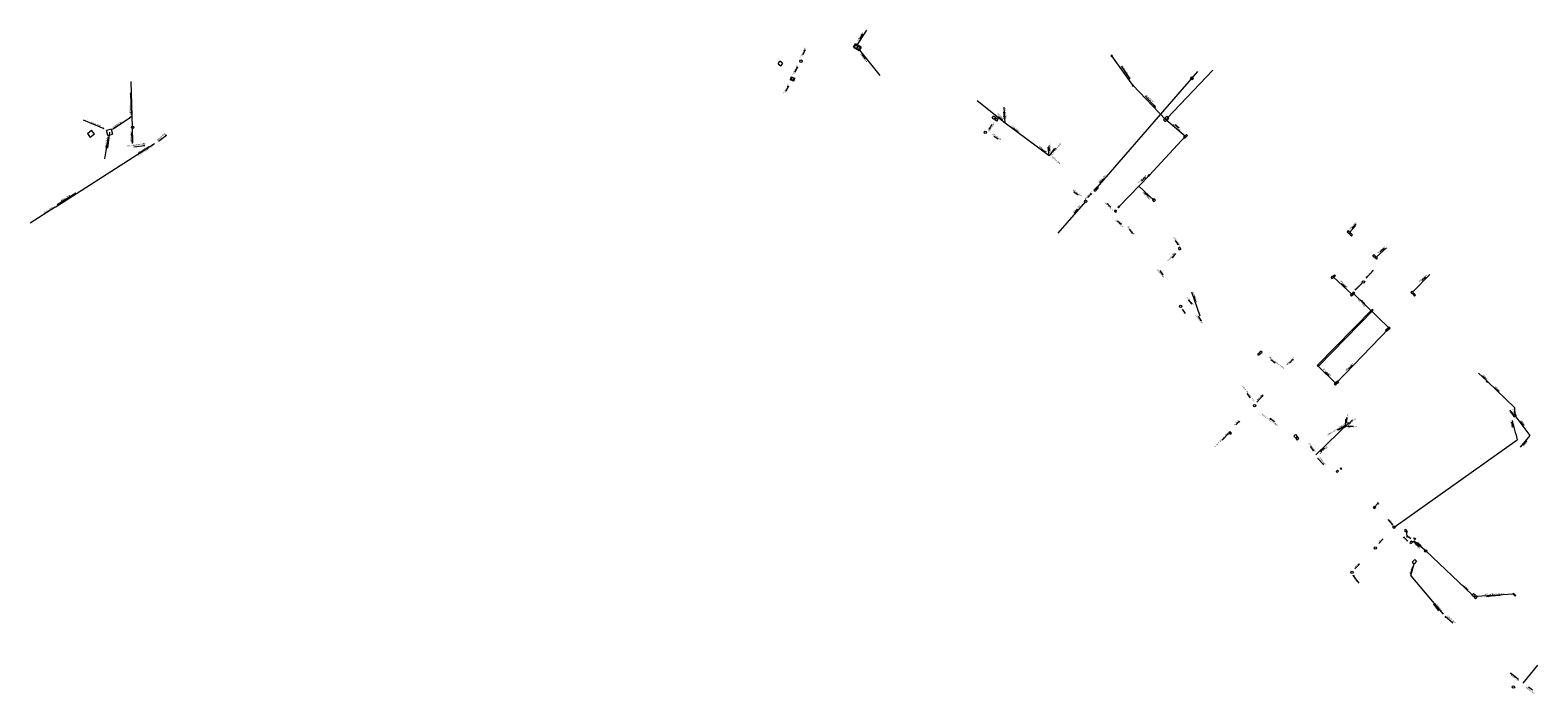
# Model space of a CAD drawing. Header units: millimetres. Extents: x -79464 to -76785, y -3788210 to -3782955.
# Tile 2 of 131: x -79269 to -78828, y -3786929 to -3786734. Entities that reach past the tile are written whole.
import ezdxf
from ezdxf.enums import TextEntityAlignment as Align

# ---------------------------------------------------------------- set-up
doc = ezdxf.new("R2010")
doc.units = ezdxf.units.MM
doc.header["$LTSCALE"] = 8
doc.header["$MEASUREMENT"] = 0
doc.layers.add('SEWER MANHOLE', color=7, linetype='Continuous')
doc.layers.add('STORMWATER MANHOLE', color=7, linetype='Continuous')
doc.styles.add('Style-Arial', font='arial.ttf')

msp = doc.modelspace()

# ---------------------------------------------------------------- linework, layer by layer
at = {"layer": 'SEWER MANHOLE', "color": 45, "lineweight": 15}
for p, q in [((-78983.52, -3786761.5, 3.47), (-78991.8, -3786755, 3.44)), ((-78983.52, -3786761.5, 3.47), (-78983.89, -3786756.81, 3.46)), ((-78970.71, -3786771.05, 3.29), (-78983.52, -3786761.5, 3.33)), ((-79252.04, -3786764.54, 5.05), (-79250.84, -3786763.56, 4.98)), ((-79252.04, -3786764.54, 4.98), (-79251.19, -3786765.66, 5.05)), ((-79249.99, -3786764.68, 4.98), (-79251.19, -3786765.66, 5.05)), ((-79249.99, -3786764.68, 5.05), (-79250.84, -3786763.56, 4.98)), ((-79245.04, -3786763.26, 4.98), (-79246.43, -3786763.62, 5.05)), ((-79246.08, -3786765.11, 4.98), (-79246.43, -3786763.62, 5.05)), ((-79245.53, -3786764.14, 4.66), (-79246.19, -3786768.81, 4.6)), ((-79246.08, -3786765.11, 5.05), (-79244.68, -3786764.75, 4.98)), ((-79245.04, -3786763.26, 5.05), (-79244.68, -3786764.75, 4.98)), ((-79261.5, -3786786.11, 5.1), (-79232.41, -3786767.44, 4.69)), ((-79261.5, -3786786.11, 5.1), (-79268.78, -3786790.72, 5.1)), ((-78932.51, -3786797.79, 2.51), (-78932.85, -3786798.07, 2.51)), ((-78932.52, -3786798.6, 2.51), (-78932.85, -3786798.07, 2.51)), ((-78932.52, -3786798.6, 2.51), (-78932.17, -3786798.33, 2.51)), ((-78932.51, -3786797.79, 2.51), (-78932.17, -3786798.33, 2.51)), ((-78926.51, -3786817.98), (-78928.93, -3786810.99)), ((-78842.67, -3786836.92, 2.46), (-78845.14, -3786834.63, 2.34)), ((-78842.67, -3786836.92, 2.85), (-78842.84, -3786837.08, 2.87)), ((-78842.67, -3786836.92, 2.87), (-78842.42, -3786837.17, 2.85)), ((-78842.59, -3786837.34, 2.85), (-78842.84, -3786837.08, 2.87)), ((-78842.59, -3786837.34, 2.87), (-78842.42, -3786837.17, 2.85)), ((-78842.42, -3786837.17, 2.41), (-78834.6, -3786844.7, 6.61)), ((-78834.43, -3786847.05), (-78835.95, -3786845.53)), ((-78892.72, -3786858.56, 2.96), (-78882.98, -3786849.06, 3.06)), ((-78884.33, -3786850.17, 2.87), (-78886.02, -3786851.33)), ((-78884.44, -3786850.08, 2.85), (-78884.14, -3786849.85, 2.87)), ((-78884.44, -3786850.08, 2.87), (-78884.05, -3786850.38, 2.85)), ((-78883.75, -3786850.15, 2.85), (-78884.14, -3786849.85, 2.87)), ((-78884.07, -3786850.13, 3.04), (-78882.14, -3786850.05)), ((-78884.05, -3786850.11, 3.04), (-78883.9, -3786848.14)), ((-78883.75, -3786850.15, 2.87), (-78884.05, -3786850.38, 2.85)), ((-78834.18, -3786852.41, 2.62), (-78835.16, -3786848.5, 2.46)), ((-78834.45, -3786846.61, 2.87), (-78834.98, -3786846.98, 2.85)), ((-78834.61, -3786847.48, 2.87), (-78834.98, -3786846.98, 2.85)), ((-78834.61, -3786847.48, 2.85), (-78834.08, -3786847.11, 2.87)), ((-78834.45, -3786846.61, 2.85), (-78834.08, -3786847.11, 2.87)), ((-78834.18, -3786852.41, 2.62), (-78833.8, -3786854.2, 2.51)), ((-78864.49, -3786889.96, 3.19), (-78863.77, -3786889.21, 3.16)), ((-78863.25, -3786889.69, 3.16), (-78863.97, -3786890.44, 3.19)), ((-78863.25, -3786889.69, 3.19), (-78863.77, -3786889.21, 3.16)), ((-78864.92, -3786893.99), (-78863.95, -3786890.41, 3.19)), ((-78864.92, -3786893.99, 3.12), (-78855.4, -3786905.17, 3.18)), ((-78864.49, -3786889.96, 3.16), (-78863.97, -3786890.44, 3.19)), ((-78832.03, -3786925.35), (-78827.74, -3786920.17))]:
    msp.add_line(p, q, dxfattribs=at)
for points in [[(-79239.15, -3786759.15), (-79239.35, -3786752.64), (-79239.28, -3786752.96), (-79239.38, -3786752.96), (-79239.35, -3786752.64)], [(-79253.26, -3786760.48), (-79247.27, -3786763.05), (-79247.59, -3786762.98), (-79247.55, -3786762.88), (-79247.27, -3786763.05)], [(-79244.68, -3786763.24), (-79239.27, -3786759.62), (-79239.51, -3786759.85), (-79239.56, -3786759.76), (-79239.27, -3786759.62)], [(-78985.56, -3786759.56), (-78984.35, -3786760.55), (-78984.64, -3786760.39), (-78984.57, -3786760.31), (-78984.35, -3786760.55)], [(-78984.01, -3786758.16), (-78983.89, -3786759.72), (-78983.97, -3786759.4), (-78983.86, -3786759.4), (-78983.89, -3786759.72)], [(-79246.93, -3786771.9), (-79245.89, -3786765.48), (-79245.88, -3786765.8), (-79245.98, -3786765.78), (-79245.89, -3786765.48)], [(-79238.87, -3786767.42), (-79238.99, -3786764.39), (-79238.92, -3786764.71), (-79239.02, -3786764.71), (-79238.99, -3786764.39)], [(-79231.23, -3786766.71), (-79228.94, -3786764.98), (-79229.29, -3786765.14), (-79229.15, -3786765.26), (-79228.94, -3786764.98)], [(-78981.19, -3786763), (-78979.95, -3786763.94), (-78980.24, -3786763.79), (-78980.17, -3786763.71), (-78979.95, -3786763.94)], [(-79238.48, -3786768.4), (-79235.23, -3786767.98), (-79235.49, -3786767.97), (-79235.44, -3786768.05), (-79235.23, -3786767.98)], [(-79237.04, -3786770.32), (-79234.15, -3786768.47), (-79234.36, -3786768.55), (-79234.31, -3786768.6), (-79234.15, -3786768.47)], [(-78973.01, -3786769.02), (-78971.77, -3786769.97), (-78972.06, -3786769.81), (-78971.99, -3786769.74), (-78971.77, -3786769.97)], [(-78969.24, -3786768.98), (-78970.71, -3786771.05), (-78970.94, -3786768.53)], [(-78970.79, -3786768.13), (-78970.66, -3786769.69), (-78970.74, -3786769.37), (-78970.64, -3786769.37), (-78970.66, -3786769.69)], [(-78968.81, -3786768.77), (-78969.77, -3786770), (-78969.62, -3786769.71), (-78969.54, -3786769.78), (-78969.77, -3786770)], [(-79260.92, -3786785.31), (-79255.39, -3786781.88), (-79255.63, -3786782.1), (-79255.68, -3786782.01), (-79255.39, -3786781.88)], [(-79264.85, -3786788.13), (-79262.09, -3786786.33), (-79262.33, -3786786.42), (-79262.25, -3786786.49), (-79262.09, -3786786.33)], [(-78950.67, -3786790.03), (-78949.51, -3786791.08), (-78949.79, -3786790.9), (-78949.72, -3786790.83), (-78949.51, -3786791.08)], [(-78947.32, -3786792.54), (-78946.35, -3786793.76), (-78946.59, -3786793.54), (-78946.51, -3786793.48), (-78946.35, -3786793.76)], [(-78933.87, -3786795.83), (-78932.98, -3786797.11), (-78933.21, -3786796.88), (-78933.12, -3786796.82), (-78932.98, -3786797.11)], [(-78933.77, -3786799.65), (-78934.7, -3786800.91), (-78934.55, -3786800.61), (-78934.47, -3786800.68), (-78934.7, -3786800.91)], [(-78938.3, -3786804.58), (-78937.41, -3786805.87), (-78937.64, -3786805.63), (-78937.55, -3786805.58), (-78937.41, -3786805.87)], [(-78930, -3786813.23), (-78929, -3786814.43), (-78929.25, -3786814.22), (-78929.16, -3786814.16), (-78929, -3786814.43)], [(-78928.41, -3786812), (-78927.96, -3786813.5), (-78928.11, -3786813.2), (-78928, -3786813.18), (-78927.96, -3786813.5)], [(-78927.11, -3786818.02), (-78926.22, -3786819.3), (-78926.45, -3786819.07), (-78926.36, -3786819.02), (-78926.22, -3786819.3)], [(-78843.99, -3786835.47), (-78842.85, -3786836.56), (-78842.96, -3786836.41), (-78843, -3786836.48), (-78842.85, -3786836.56)], [(-78840.41, -3786838.87), (-78839.15, -3786840.04), (-78839.32, -3786839.77), (-78839.4, -3786839.93), (-78839.15, -3786840.04)], [(-78834.62, -3786845.35), (-78834.59, -3786846.32), (-78834.62, -3786846.17), (-78834.55, -3786846.2), (-78834.59, -3786846.32)], [(-78834.6, -3786844.7), (-78834.43, -3786847.05), (-78830.07, -3786852.86), (-78832.95, -3786856.31)], [(-78883.68, -3786847.67), (-78883.82, -3786849.23), (-78883.84, -3786848.9), (-78883.74, -3786848.92), (-78883.82, -3786849.23)], [(-78881.93, -3786848.37), (-78883.06, -3786849.45), (-78882.86, -3786849.19), (-78882.8, -3786849.27), (-78883.06, -3786849.45)], [(-78835.61, -3786846.08), (-78834.97, -3786846.74), (-78835.06, -3786846.58), (-78835.11, -3786846.68), (-78834.97, -3786846.74)], [(-78834.94, -3786850.54), (-78835.34, -3786849.03), (-78835.2, -3786849.32), (-78835.3, -3786849.34), (-78835.34, -3786849.03)], [(-78832.89, -3786848.7), (-78831.96, -3786849.96), (-78832.2, -3786849.73), (-78832.11, -3786849.67), (-78831.96, -3786849.96)], [(-78886.36, -3786851.27), (-78885.03, -3786850.45), (-78885.28, -3786850.66), (-78885.33, -3786850.57), (-78885.03, -3786850.45)], [(-78881.63, -3786850.26), (-78883.19, -3786850.25), (-78882.87, -3786850.2), (-78882.88, -3786850.3), (-78883.19, -3786850.25)], [(-78831.09, -3786854.39), (-78832.08, -3786855.6), (-78831.92, -3786855.31), (-78831.84, -3786855.38), (-78832.08, -3786855.6)], [(-78894.33, -3786856.13), (-78893.35, -3786857.35), (-78893.6, -3786857.13), (-78893.51, -3786857.07), (-78893.35, -3786857.35)], [(-78890.19, -3786856.65), (-78891.32, -3786857.73), (-78891.12, -3786857.47), (-78891.06, -3786857.55), (-78891.32, -3786857.73)], [(-78892.18, -3786859.5), (-78890.4, -3786861.44), (-78890.53, -3786861.18), (-78890.63, -3786861.33), (-78890.4, -3786861.44)], [(-78864.87, -3786893.41), (-78864.36, -3786891.39), (-78864.5, -3786891.63), (-78864.36, -3786891.66), (-78864.36, -3786891.39)], [(-78856.67, -3786904.21), (-78858.2, -3786902.25), (-78857.91, -3786902.44), (-78858.11, -3786902.54), (-78858.2, -3786902.25)], [(-78852.6, -3786907.87), (-78854.87, -3786905.86), (-78854.48, -3786905.99), (-78854.66, -3786906.21), (-78854.87, -3786905.86)], [(-78833.42, -3786924.37), (-78835.76, -3786922.45), (-78835.54, -3786922.53), (-78835.68, -3786922.66), (-78835.76, -3786922.45)], [(-78829.29, -3786927.44), (-78830.48, -3786926.54), (-78830.32, -3786926.62), (-78830.38, -3786926.66), (-78830.48, -3786926.54)]]:
    msp.add_lwpolyline(points, dxfattribs=at)
at = {"layer": 'STORMWATER MANHOLE', "color": 216, "lineweight": 15}
for p, q in [((-79027.01, -3786738.96), (-79024.06, -3786734.26)), ((-79027.89, -3786739.22, 3.35), (-79027.3, -3786738.27, 3.22)), ((-79027.89, -3786739.22, 3.22), (-79026.23, -3786740.24, 3.35)), ((-79027.68, -3786739.28, 3.35), (-79027.35, -3786738.65, 3.22)), ((-79027.68, -3786739.28, 3.22), (-79027.06, -3786739.63, 3.35)), ((-79026.73, -3786738.99, 3.35), (-79027.35, -3786738.65, 3.22)), ((-79025.64, -3786739.29, 3.35), (-79027.3, -3786738.27, 3.22)), ((-79026.73, -3786738.99, 3.22), (-79027.06, -3786739.63, 3.35)), ((-79026.97, -3786739.7, 3.22), (-79026.6, -3786739.09, 3.35)), ((-79026.97, -3786739.7, 3.35), (-79026.36, -3786740.05, 3.22)), ((-79025.98, -3786739.44, 3.22), (-79026.6, -3786739.09, 3.35)), ((-79026.53, -3786739.68), (-79020.19, -3786747.55)), ((-79025.98, -3786739.44, 3.35), (-79026.36, -3786740.05, 3.22)), ((-79025.64, -3786739.29, 3.22), (-79026.23, -3786740.24, 3.35)), ((-79049.99, -3786744.17, 2.51), (-79049.49, -3786743.38, 2.51)), ((-79049.99, -3786744.17, 2.51), (-79049.2, -3786744.7, 2.51)), ((-79048.71, -3786743.91, 2.51), (-79049.49, -3786743.38, 2.51)), ((-79048.71, -3786743.91, 2.51), (-79049.2, -3786744.7, 2.51)), ((-79046.13, -3786747.96, 2.51), (-79046.48, -3786748.85, 2.51)), ((-79046.01, -3786748.17, 2.51), (-79046.23, -3786748.71, 2.51)), ((-79045.54, -3786748.95, 2.51), (-79046.23, -3786748.71, 2.51)), ((-79046.13, -3786747.96, 2.51), (-79045.07, -3786748.35, 2.51)), ((-79046.01, -3786748.17, 2.51), (-79045.31, -3786748.42, 2.51)), ((-79045.54, -3786748.95, 2.51), (-79045.31, -3786748.42, 2.51)), ((-79045.42, -3786749.24, 2.51), (-79045.07, -3786748.35, 2.51)), ((-78957.22, -3786781.02, 3.01), (-78927.17, -3786746.4)), ((-78936.14, -3786760.07), (-78922.86, -3786745.98)), ((-79045.42, -3786749.24, 2.51), (-79046.48, -3786748.85, 2.51)), ((-78987.35, -3786759.98, 3.35), (-78986.99, -3786759.41, 3.22)), ((-78987.35, -3786759.98, 3.22), (-78986.76, -3786760.34, 3.35)), ((-78986.39, -3786759.77, 3.35), (-78986.99, -3786759.41, 3.22)), ((-78986.39, -3786759.77, 3.22), (-78986.76, -3786760.34, 3.35)), ((-78986.19, -3786759.9, 3.35), (-78986.57, -3786760.48, 3.22)), ((-78986, -3786760.87, 3.35), (-78986.57, -3786760.48, 3.22)), ((-78986.19, -3786759.9, 3.22), (-78985.62, -3786760.28, 3.35)), ((-78986, -3786760.87, 3.22), (-78985.62, -3786760.28, 3.35)), ((-78957.58, -3786781.08, 3.22), (-78957.14, -3786780.64, 3.35)), ((-78957.58, -3786781.08, 3.35), (-78957.28, -3786781.38, 3.22)), ((-78956.83, -3786780.95, 3.35), (-78957.28, -3786781.38, 3.22)), ((-78956.83, -3786780.95, 3.22), (-78957.14, -3786780.64, 3.35)), ((-78956.65, -3786780.13, 3.35), (-78957.09, -3786780.54, 3.22)), ((-78956.82, -3786780.87, 3.35), (-78957.09, -3786780.54, 3.22)), ((-78956.82, -3786780.87, 3.22), (-78956.38, -3786780.47, 3.35)), ((-78956.65, -3786780.13, 3.22), (-78956.38, -3786780.47, 3.35)), ((-78940.12, -3786784.02), (-78944.49, -3786779.93)), ((-78940.49, -3786784, 2.51), (-78940.08, -3786783.57, 2.51)), ((-78940.49, -3786784, 2.51), (-78940.02, -3786784.45, 2.51)), ((-78939.6, -3786784.02, 2.51), (-78940.08, -3786783.57, 2.51)), ((-78939.6, -3786784.02, 2.51), (-78940.02, -3786784.45, 2.51)), ((-78960.02, -3786784.4), (-78968.13, -3786793.67)), ((-78951.37, -3786786.81, 3.35), (-78951.61, -3786787.38, 3.22)), ((-78951.19, -3786787.59, 3.35), (-78951.61, -3786787.38, 3.22)), ((-78951.37, -3786786.81, 3.22), (-78950.95, -3786787.01, 3.35)), ((-78951.19, -3786787.59, 3.22), (-78950.95, -3786787.01, 3.35)), ((-78950.2, -3786785.65, 2.51), (-78950.62, -3786786.09, 2.51)), ((-78950.41, -3786786.29, 2.51), (-78950.62, -3786786.09, 2.51)), ((-78950.41, -3786786.29, 2.51), (-78949.99, -3786785.85, 2.51)), ((-78950.2, -3786785.65, 2.51), (-78949.99, -3786785.85, 2.51)), ((-78882.77, -3786793.35, 2.86), (-78881.1, -3786791.53)), ((-78883.2, -3786792.95, 2.85), (-78883.56, -3786793.36, 2.87)), ((-78882.95, -3786793.93, 2.85), (-78883.56, -3786793.36, 2.87)), ((-78883.2, -3786792.95, 2.87), (-78882.59, -3786793.51, 2.85)), ((-78882.95, -3786793.93, 2.87), (-78882.59, -3786793.51, 2.85)), ((-78882.52, -3786793.61, 2.87), (-78882.87, -3786794, 2.85)), ((-78882.28, -3786794.56, 2.87), (-78882.87, -3786794, 2.85)), ((-78882.52, -3786793.61, 2.85), (-78881.93, -3786794.17, 2.87)), ((-78882.28, -3786794.56, 2.85), (-78881.93, -3786794.17, 2.87)), ((-78875.73, -3786799.95, 2.87), (-78876.03, -3786800.26, 2.85)), ((-78875.58, -3786800.7, 2.87), (-78876.03, -3786800.26, 2.85)), ((-78875.73, -3786799.95, 2.85), (-78875.27, -3786800.39, 2.87)), ((-78875.58, -3786800.7, 2.85), (-78875.27, -3786800.39, 2.87)), ((-78875.07, -3786800.6, 2.85), (-78875.38, -3786800.9, 2.87)), ((-78874.92, -3786801.33, 2.85), (-78875.38, -3786800.9, 2.87)), ((-78875.07, -3786800.6, 2.87), (-78874.61, -3786801.03, 2.85)), ((-78875.01, -3786800.71), (-78872.05, -3786797.99)), ((-78874.92, -3786801.33, 2.87), (-78874.61, -3786801.03, 2.85)), ((-78887.74, -3786806.27, 2.85), (-78887.27, -3786805.85, 2.87)), ((-78886.94, -3786806.14, 2.85), (-78887.27, -3786805.85, 2.87)), ((-78864.44, -3786811), (-78859.34, -3786805.77)), ((-78888.21, -3786806.75, 2.87), (-78887.79, -3786806.31, 2.85)), ((-78888.21, -3786806.75, 2.85), (-78887.89, -3786807.07, 2.87)), ((-78887.46, -3786806.62, 2.85), (-78887.89, -3786807.07, 2.87)), ((-78887.46, -3786806.62, 2.87), (-78887.79, -3786806.31, 2.85)), ((-78887.74, -3786806.27, 2.87), (-78887.41, -3786806.56, 2.85)), ((-78887.56, -3786806.6), (-78882.03, -3786811.67, 2.21)), ((-78886.94, -3786806.14, 2.87), (-78887.41, -3786806.56, 2.85)), ((-78882.55, -3786811.8, 2.85), (-78882.13, -3786811.38, 2.87)), ((-78882.55, -3786811.8, 2.87), (-78882.22, -3786812.13, 2.85)), ((-78881.8, -3786811.71, 2.87), (-78882.22, -3786812.13, 2.85)), ((-78881.8, -3786811.71, 2.85), (-78882.13, -3786811.38, 2.87)), ((-78881.64, -3786810.88, 2.87), (-78882.08, -3786811.35, 2.85)), ((-78881.73, -3786811.66, 2.87), (-78882.08, -3786811.35, 2.85)), ((-78881.73, -3786811.66, 2.85), (-78881.29, -3786811.19, 2.87)), ((-78881.64, -3786810.88, 2.85), (-78881.29, -3786811.19, 2.87)), ((-78864.61, -3786810.71, 2.85), (-78864.92, -3786811.04, 2.87)), ((-78864.48, -3786811.49, 2.85), (-78864.92, -3786811.04, 2.87)), ((-78864.61, -3786810.71, 2.87), (-78864.16, -3786811.16, 2.85)), ((-78864.48, -3786811.49, 2.87), (-78864.16, -3786811.16, 2.85)), ((-78864.25, -3786811.68, 2.85), (-78863.94, -3786811.36, 2.87)), ((-78864.25, -3786811.68, 2.87), (-78863.82, -3786812.13, 2.85)), ((-78863.5, -3786811.81, 2.85), (-78863.94, -3786811.36, 2.87)), ((-78863.5, -3786811.81, 2.87), (-78863.82, -3786812.13, 2.85)), ((-78892.29, -3786832.45, 2.85), (-78876.21, -3786815.99, 2.87)), ((-78875.95, -3786816.23, 2.87), (-78892.03, -3786832.68, 2.85)), ((-78875.95, -3786816.23, 2.85), (-78876.21, -3786815.99, 2.87)), ((-78872.33, -3786822.12, 2.85), (-78871.89, -3786821.68, 2.87)), ((-78872.33, -3786822.12, 2.87), (-78871.98, -3786822.45, 2.85)), ((-78871.54, -3786822.01, 2.87), (-78871.98, -3786822.45, 2.85)), ((-78871.54, -3786822.01, 2.85), (-78871.89, -3786821.68, 2.87)), ((-78871.34, -3786821.12, 2.87), (-78871.77, -3786821.56, 2.85)), ((-78871.43, -3786821.89, 2.87), (-78871.77, -3786821.56, 2.85)), ((-78871.43, -3786821.89, 2.85), (-78870.99, -3786821.45, 2.87)), ((-78871.34, -3786821.12, 2.85), (-78870.99, -3786821.45, 2.87)), ((-78909.16, -3786828.69, 3.35), (-78909.7, -3786829.07, 3.22)), ((-78909.47, -3786829.36, 3.35), (-78909.7, -3786829.07, 3.22)), ((-78909.47, -3786829.36, 3.22), (-78908.93, -3786828.97, 3.35)), ((-78909.16, -3786828.69, 3.22), (-78908.93, -3786828.97, 3.35)), ((-78908.63, -3786828.25, 3.22), (-78909.15, -3786828.66, 3.35)), ((-78908.89, -3786828.94, 3.22), (-78909.15, -3786828.66, 3.35)), ((-78908.89, -3786828.94, 3.35), (-78908.38, -3786828.53, 3.22)), ((-78908.63, -3786828.25, 3.35), (-78908.38, -3786828.53, 3.22)), ((-78892.29, -3786832.45, 2.87), (-78892.03, -3786832.68, 2.85)), ((-78886.82, -3786837.33, 2.87), (-78886.37, -3786836.88, 2.85)), ((-78886.01, -3786837.2, 2.87), (-78886.37, -3786836.88, 2.85)), ((-78886.87, -3786837.4, 2.87), (-78887.31, -3786837.86, 2.85)), ((-78886.97, -3786838.18, 2.87), (-78887.31, -3786837.86, 2.85)), ((-78886.97, -3786838.18, 2.85), (-78886.53, -3786837.72, 2.87)), ((-78886.87, -3786837.4, 2.85), (-78886.53, -3786837.72, 2.87)), ((-78886.82, -3786837.33, 2.85), (-78886.46, -3786837.65, 2.87)), ((-78886.01, -3786837.2, 2.85), (-78886.46, -3786837.65, 2.87)), ((-78898.62, -3786852.64, 2.85), (-78899.14, -3786853.07, 2.87)), ((-78898.68, -3786853.61, 2.85), (-78899.14, -3786853.07, 2.87)), ((-78898.68, -3786853.61, 2.87), (-78898.16, -3786853.18, 2.85)), ((-78898.62, -3786852.64, 2.87), (-78898.16, -3786853.18, 2.85)), ((-78898.57, -3786853.72, 2.87), (-78898.08, -3786853.28, 2.85)), ((-78898.57, -3786853.72, 2.85), (-78898.11, -3786854.24, 2.87)), ((-78897.62, -3786853.81, 2.85), (-78898.11, -3786854.24, 2.87)), ((-78897.62, -3786853.81, 2.87), (-78898.08, -3786853.28, 2.85)), ((-78869.78, -3786879.73, 3.01), (-78833.8, -3786854.2, 2.69)), ((-78886.32, -3786863.04), (-78886.7, -3786863.45, 6.76)), ((-78886.4, -3786863.75, 6.76), (-78886.02, -3786863.34)), ((-78886.32, -3786863.04, 6.76), (-78886.02, -3786863.34)), ((-78885.33, -3786862.33), (-78885.56, -3786862.53, 6.76)), ((-78885.33, -3786862.77), (-78885.56, -3786862.53, 6.76)), ((-78885.33, -3786862.33, 6.76), (-78885.1, -3786862.57)), ((-78885.33, -3786862.77, 6.76), (-78885.1, -3786862.57)), ((-78886.4, -3786863.75), (-78886.7, -3786863.45, 6.76)), ((-78875.49, -3786873.56, 6.76), (-78875.91, -3786873.97)), ((-78875.58, -3786874.29, 6.76), (-78875.91, -3786873.97)), ((-78874.56, -3786872.77), (-78875.61, -3786873.98, 3.01)), ((-78875.58, -3786874.29), (-78875.16, -3786873.88, 6.76)), ((-78875.49, -3786873.56), (-78875.16, -3786873.88, 6.76)), ((-78874.75, -3786872.79, 6.76), (-78874.56, -3786872.59)), ((-78874.75, -3786872.79), (-78874.56, -3786872.96, 6.76)), ((-78874.37, -3786872.76, 6.76), (-78874.56, -3786872.59)), ((-78874.37, -3786872.76), (-78874.56, -3786872.96, 6.76)), ((-78866.21, -3786881.23, 3.04), (-78866.1, -3786882.8, 3.04)), ((-78863.86, -3786883.99, 2.95), (-78864.51, -3786884.04, 3.01)), ((-78860.55, -3786886.69, 3.14), (-78863.86, -3786883.99, 2.94)), ((-78860.55, -3786886.69), (-78846.91, -3786899.57, 3.01)), ((-78835.04, -3786899.32, 3.01), (-78845.6, -3786900.04, 3.01))]:
    msp.add_line(p, q, dxfattribs=at)
for points in [[(-79026.06, -3786736.79), (-79025.25, -3786735.46), (-79025.37, -3786735.76), (-79025.45, -3786735.7), (-79025.25, -3786735.46)], [(-79042.66, -3786741.43), (-79042.05, -3786740), (-79042.12, -3786740.32), (-79042.22, -3786740.27), (-79042.05, -3786740)], [(-79024.4, -3786742.66), (-79025.36, -3786741.43), (-79025.12, -3786741.65), (-79025.21, -3786741.71), (-79025.36, -3786741.43)], [(-78936.56, -3786760.47), (-78946.18, -3786750.41), (-78952.4, -3786741.77)], [(-79044.98, -3786746.54), (-79044.32, -3786745.13), (-79044.4, -3786745.44), (-79044.5, -3786745.39), (-79044.32, -3786745.13)], [(-78949.67, -3786744.83), (-78947.08, -3786748.49), (-78947.2, -3786748), (-78947.41, -3786748.29), (-78947.08, -3786748.49)], [(-79047.63, -3786752.08), (-79046.96, -3786750.67), (-79047.05, -3786750.98), (-79047.14, -3786750.93), (-79046.96, -3786750.67)], [(-78942.63, -3786753.52), (-78939.58, -3786756.77), (-78939.87, -3786756.24), (-78939.99, -3786756.57), (-78939.58, -3786756.77)], [(-78987.48, -3786761.87), (-78988.29, -3786763.2), (-78988.17, -3786762.9), (-78988.08, -3786762.96), (-78988.29, -3786763.2)], [(-78936.58, -3786760.43), (-78930.85, -3786765.34), (-78941.48, -3786776.83), (-78950.24, -3786785.84)], [(-78932.7, -3786762.98), (-78933.87, -3786761.95), (-78933.59, -3786762.12), (-78933.67, -3786762.19), (-78933.87, -3786761.95)], [(-78986.89, -3786765.26), (-78985.57, -3786766.09), (-78985.88, -3786765.97), (-78985.81, -3786765.88), (-78985.57, -3786766.09)], [(-78955.85, -3786778.98), (-78954.81, -3786777.8), (-78954.99, -3786778.08), (-78955.06, -3786778.01), (-78954.81, -3786777.8)], [(-78943.71, -3786778.42), (-78942.58, -3786777.34), (-78942.78, -3786777.61), (-78942.84, -3786777.53), (-78942.58, -3786777.34)], [(-78963.47, -3786781.59), (-78962.18, -3786782.47), (-78962.47, -3786782.33), (-78962.41, -3786782.25), (-78962.18, -3786782.47)], [(-78959.37, -3786783.23), (-78958.34, -3786782.06), (-78958.51, -3786782.34), (-78958.58, -3786782.26), (-78958.34, -3786782.06)], [(-78941.64, -3786782.92), (-78942.78, -3786781.85), (-78942.5, -3786782.03), (-78942.58, -3786782.1), (-78942.78, -3786781.85)], [(-78963.35, -3786787.82), (-78962.32, -3786786.65), (-78962.49, -3786786.93), (-78962.56, -3786786.86), (-78962.32, -3786786.65)], [(-78952.62, -3786786.1), (-78953.7, -3786784.97), (-78953.44, -3786785.16), (-78953.52, -3786785.23), (-78953.7, -3786784.97)], [(-78882.12, -3786792.21), (-78881.03, -3786791.09), (-78881.22, -3786791.36), (-78881.29, -3786791.28), (-78881.03, -3786791.09)], [(-78873.83, -3786799.16), (-78872.7, -3786798.08), (-78872.89, -3786798.34), (-78872.96, -3786798.26), (-78872.7, -3786798.08)], [(-78877.97, -3786806.81), (-78875.89, -3786804.64), (-78876.1, -3786804.75), (-78875.97, -3786804.85), (-78875.89, -3786804.64)], [(-78885.14, -3786808.39), (-78883.96, -3786809.42), (-78884.24, -3786809.25), (-78884.17, -3786809.18), (-78883.96, -3786809.42)], [(-78881.16, -3786810.4), (-78879.25, -3786808.41), (-78879.41, -3786808.51), (-78879.32, -3786808.57), (-78879.25, -3786808.41)], [(-78861.67, -3786807.56), (-78860.54, -3786806.48), (-78860.74, -3786806.74), (-78860.8, -3786806.66), (-78860.54, -3786806.48)], [(-78892.12, -3786832.53), (-78886.83, -3786837.65), (-78871.26, -3786821.49), (-78881.69, -3786811.38)], [(-78878.31, -3786814.37), (-78879.41, -3786813.26), (-78879.14, -3786813.45), (-78879.22, -3786813.52), (-78879.41, -3786813.26)], [(-78931.82, -3786815.95), (-78930.93, -3786817.24), (-78931.16, -3786817), (-78931.07, -3786816.95), (-78930.93, -3786817.24)], [(-78905.85, -3786830.68), (-78904.62, -3786831.65), (-78904.91, -3786831.49), (-78904.84, -3786831.42), (-78904.62, -3786831.65)], [(-78900.37, -3786831.72), (-78899.32, -3786830.57), (-78899.49, -3786830.84), (-78899.56, -3786830.77), (-78899.32, -3786830.57)], [(-78883.13, -3786833.47), (-78882.02, -3786832.37), (-78882.21, -3786832.64), (-78882.28, -3786832.56), (-78882.02, -3786832.37)], [(-78889.98, -3786834.25), (-78888.84, -3786835.32), (-78889.11, -3786835.14), (-78889.04, -3786835.07), (-78888.84, -3786835.32)], [(-78912.88, -3786840.6), (-78911.94, -3786841.85), (-78912.18, -3786841.63), (-78912.09, -3786841.57), (-78911.94, -3786841.85)], [(-78909.92, -3786843.13), (-78908.13, -3786841.09), (-78908.46, -3786841.38), (-78908.33, -3786841.46), (-78908.13, -3786841.09)], [(-78916.1, -3786849.82), (-78915.01, -3786848.7), (-78915.19, -3786848.97), (-78915.26, -3786848.89), (-78915.01, -3786848.7)], [(-78904.82, -3786848.88), (-78906.08, -3786847.95), (-78905.79, -3786848.1), (-78905.86, -3786848.18), (-78906.08, -3786847.95)], [(-78920.1, -3786854.26), (-78918.25, -3786852.35), (-78918.5, -3786852.55), (-78918.43, -3786852.61), (-78918.25, -3786852.35)], [(-78871.58, -3786877.54), (-78870.24, -3786879.09), (-78870.32, -3786878.89), (-78870.42, -3786878.98), (-78870.24, -3786879.09)], [(-78874.28, -3786884.54), (-78873.02, -3786883.2), (-78873.23, -3786883.31), (-78873.15, -3786883.38), (-78873.02, -3786883.2)], [(-78865.78, -3786883.86), (-78866.95, -3786882.64), (-78866.79, -3786882.7), (-78866.9, -3786882.81), (-78866.95, -3786882.64)], [(-78864.89, -3786883.16), (-78865.84, -3786882.49), (-78865.75, -3786882.51), (-78865.79, -3786882.56), (-78865.84, -3786882.49)], [(-78862.39, -3786885.55), (-78863.67, -3786884.5), (-78863.52, -3786884.57), (-78863.6, -3786884.64), (-78863.67, -3786884.5)], [(-78861.98, -3786885.18), (-78863.24, -3786884.18), (-78863.02, -3786884.27), (-78863.13, -3786884.37), (-78863.24, -3786884.18)], [(-78880.01, -3786896.15), (-78881.77, -3786893.76), (-78881.51, -3786893.94), (-78881.69, -3786894.06), (-78881.77, -3786893.76)], [(-78881.27, -3786891.92), (-78879.96, -3786890.55), (-78880.19, -3786890.72), (-78880.1, -3786890.78), (-78879.96, -3786890.55)], [(-78848.23, -3786898.15), (-78849.81, -3786896.68), (-78849.66, -3786896.76), (-78849.75, -3786896.85), (-78849.81, -3786896.68)], [(-78838.8, -3786899.77), (-78842.72, -3786900.08), (-78842.28, -3786899.96), (-78842.26, -3786900.17), (-78842.72, -3786900.08)]]:
    msp.add_lwpolyline(points, dxfattribs=at)
for points in [[(-78952.18, -3786741.75), (-78952.43, -3786741.57), (-78952.63, -3786741.77), (-78952.39, -3786741.96)], [(-78928.98, -3786747.97), (-78928.46, -3786748.44), (-78928.85, -3786748.85), (-78929.36, -3786748.38)], [(-78945.99, -3786750.46), (-78946.2, -3786750.23), (-78946.37, -3786750.45), (-78946.15, -3786750.67)], [(-78936.79, -3786760.05), (-78937.28, -3786760.48), (-78936.75, -3786761.05), (-78936.26, -3786760.62)], [(-78935.65, -3786760.04), (-78936.25, -3786759.45), (-78936.72, -3786759.94), (-78936.12, -3786760.53)], [(-78931.04, -3786765.92), (-78930.2, -3786765.09), (-78930.54, -3786764.77), (-78931.38, -3786765.59)], [(-78941.85, -3786776.92), (-78941.59, -3786777.13), (-78941.21, -3786776.74), (-78941.47, -3786776.54)], [(-78917.4, -3786852.21), (-78917.81, -3786851.72), (-78918.18, -3786852.02), (-78917.77, -3786852.5)]]:
    msp.add_lwpolyline(points, close=True, dxfattribs=at)
at = {"layer": 'STORMWATER MANHOLE', "color": 216, "lineweight": 15, "elevation": 4.65}
msp.add_lwpolyline([(-79238.7, -3786767.24), (-79238.8, -3786762.73), (-79239.21, -3786749.34)], dxfattribs=at)
at = {"layer": 'STORMWATER MANHOLE', "color": 216, "lineweight": 15, "elevation": 3.01}
for points in [[(-78866.71, -3786880.71), (-78866.21, -3786881.23), (-78865.86, -3786880.97), (-78866.36, -3786880.45)], [(-78865.16, -3786884.19), (-78864.83, -3786884.5), (-78864.44, -3786884.1), (-78864.78, -3786883.79)], [(-78863.77, -3786883.34), (-78864.02, -3786883.14), (-78863.78, -3786882.9), (-78863.54, -3786883.1)], [(-78846.51, -3786900.15), (-78847.01, -3786899.68), (-78846.52, -3786899.19), (-78846.02, -3786899.66)], [(-78846.41, -3786900.2), (-78845.95, -3786900.68), (-78845.46, -3786900.19), (-78845.92, -3786899.71)], [(-78835.08, -3786899.29), (-78834.34, -3786899.97), (-78834.15, -3786899.77), (-78834.89, -3786899.1)]]:
    msp.add_lwpolyline(points, close=True, dxfattribs=at)
at = {"layer": 'STORMWATER MANHOLE', "color": 216, "lineweight": 15}
for centre, radius in [((-79043.3, -3786743.34, 3.54), 0.35), ((-79238.8, -3786762.73, 4.69), 0.35), ((-78989.38, -3786764.15, 3.47), 0.35), ((-78960.02, -3786784.4, 3.47), 0.35), ((-78878.75, -3786808, 2.58), 0.35), ((-78932.25, -3786815.07, 3.47), 0.35), ((-78910.61, -3786844.17, 3.01), 0.35), ((-78869.78, -3786879.73, 3.47), 0.35), ((-78875.29, -3786885.82, 3.47), 0.35), ((-78863.86, -3786883.99, 2.94), 0.25), ((-78860.55, -3786886.69, 3.14), 0.35), ((-78882.1, -3786892.97, 3.47), 0.35), ((-78834.87, -3786926.49, 3.26), 0.35)]:
    msp.add_circle(centre, radius, dxfattribs=at)

# ---------------------------------------------------------------- texts
at = {"layer": 'SEWER MANHOLE', "color": 1, "style": 'Style-Arial'}
for s, rotation, p in [('100mm pipe', 275, (-78983.88, -3786757.17, 3.22)), ('100mm Pipe', 338, (-79251.16, -3786761.43, 4.28)), ('200mm Pipe', 35, (-79244.39, -3786763.04, 4.55)), ('150mm pipe', 323, (-78986.16, -3786758.88, 3.18)), ('100mm Pipe', 83, (-79246.41, -3786768.93, 4.63)), ('400mm Pipe', 41, (-79231.41, -3786766.75, 4.69)), ('150mm pipe', 323, (-78982, -3786762.43, 3.45)), ('200mm @invert 3.49m', 8, (-79240.58, -3786768.53, 4.66)), ('400mm @invert 3.34m', 33, (-79237.24, -3786771.26, 4.76)), ('400mm Pipe', 32, (-79236.98, -3786770.39, 4.74)), ('150mm pipe', 323, (-78973.82, -3786768.45, 3.36)), ('100mm pipe', 275, (-78970.91, -3786767.15, 3.12)), ('100@ invert 1.97m', 232, (-78967.42, -3786767.01, 3.07)), ('150mm pipe', 319, (-78970.03, -3786771.54, 3.28)), ('400mm Pipe', 33, (-79259.61, -3786784.5, 5.01)), ('400mm Pipe', 33, (-79264.69, -3786788.11, 5.17)), ('150mm pipe', 318, (-78951.62, -3786789.95, 2.92)), ('150mm pipe', 309, (-78947.97, -3786791.8, 3.15)), ('100mm pipe', 305, (-78934.46, -3786795.04, 3.01)), ('100mm pipe', 53, (-78935.68, -3786801.98, 3.09)), ('150mm pipe', 310, (-78939.35, -3786804.52, 3.05)), ('150mm pipe', 310, (-78930.65, -3786812.5, 3.02)), ('100mm pipe', 287, (-78928.73, -3786811.07, 3.07)), ('150mm pipe', 310, (-78928.03, -3786817.9, 3.04)), ('150mm', 316, (-78844.04, -3786835.4, 2.47)), ('150mm', 316, (-78840.49, -3786838.82, 2.41)), ('250mm', 309, (-78836.37, -3786845.95, 2.76)), ('150mm', 275, (-78835.25, -3786844.9, 6.61)), ('100mm @invert 2.83m', 32, (-78889.15, -3786853.06, 3.08)), ('100mm pipe', 265, (-78883.62, -3786846.69, 2.91)), ('100mm pipe', 224, (-78881.24, -3786847.67, 2.91)), ('250mm', 105, (-78834.92, -3786850.43, 2.68)), ('250mm', 307, (-78832.9, -3786848.67, 2.57)), ('100mm pipe', 180, (-78880.65, -3786850.23, 3.05)), ('250mm', 231, (-78831.1, -3786854.38, 2.57)), ('150mm pipe', 309, (-78894.97, -3786855.38, 3.02)), ('150mm pipe', 309, (-78892.04, -3786859.25, 2.96)), ('100mm pipe', 224, (-78889.5, -3786855.94, 2.95)), ('150mm', 77, (-78864.82, -3786893.63, 3.09)), ('150mm pipe', 312, (-78857.96, -3786902.23, 3.16)), ('150mm pipe', 321, (-78854.38, -3786905.98, 3.16)), ('150mm pipe', 323, (-78835.93, -3786923.08, 3.23)), ('150mm pipe', 325, (-78831.48, -3786926.85, 3.25))]:
    msp.add_text(s, height=0.4, rotation=rotation, dxfattribs=at).set_placement(p, align=Align.BOTTOM_LEFT)
at = {"layer": 'STORMWATER MANHOLE', "color": 1, "style": 'Style-Arial'}
for s, rotation, p in [('400mm pipe', 59, (-79026.54, -3786737.65, 3.35)), ('550mm pipe', 67, (-79043.02, -3786742.35, 3.51)), ('400mm pipe', 128, (-79023.77, -3786743.42, 3.29)), ('550mm pipe', 65, (-79045.37, -3786747.44, 3.58)), ('250mm pipe', 306, (-78949.67, -3786744.83, 2.79)), ('550mm pipe', 65, (-79048.01, -3786752.98, 5.41)), ('400mm', 92, (-79239.2, -3786758.48, 4.64)), ('250mm pipe', 318, (-78942.63, -3786753.52, 2.84)), ('400mm pipe', 239, (-78987.07, -3786761.2, 3.26)), ('250mm pipe', 139, (-78931.94, -3786763.6, 2.63)), ('400mm Pipe', 92, (-79238.89, -3786767, 4.63)), ('400mm pipe', 328, (-78987.49, -3786764.93, 3.36)), ('400mm pipe', 49, (-78956.07, -3786779.26, 3.04)), ('150mm pipe', 44, (-78944.4, -3786779.13, 3.21)), ('400mm pipe', 326, (-78963.9, -3786781.3, 3.16)), ('400mm pipe', 49, (-78959.99, -3786784, 3.15)), ('100mm pipe', 137, (-78940.9, -3786783.57, 3.18)), ('400mm pipe', 49, (-78963.49, -3786788.05, 3.24)), ('400mm pipe', 134, (-78951.91, -3786786.78, 2.89)), ('250mm pipe', 46, (-78882.78, -3786792.94, 2.31)), ('250mm pipe', 44, (-78874.51, -3786799.86, 2.29)), ('600mm pipe', 47, (-78877.89, -3786806.95, 2.5)), ('250mm pipe', 44, (-78862.36, -3786808.26, 2.32)), ('250mm pipe', 319, (-78885.9, -3786807.77, 2.71)), ('500mm pipe', 47, (-78881.06, -3786810.47, 2.72)), ('300mm pipe', 135, (-78877.96, -3786815.01, 2.88)), ('400mm @invert 1.21m', 322, (-78906.64, -3786830.1, 2.87)), ('400mm pipe', 48, (-78901, -3786832.47, 2.81)), ('300mm pipe', 45, (-78883.8, -3786834.19, 2.95)), ('300mm pipe', 317, (-78890.72, -3786833.6, 2.94)), ('300mm @invert 1.67m', 307, (-78914.39, -3786838.48, 2.95)), ('500mm', 46, (-78909.67, -3786842.74, 2.93)), ('500mm ', 46, (-78916.28, -3786849.95, 3.12)), ('400mm @invert 1.67m', 144, (-78903.7, -3786849.75, 3.08)), ('500mm @invert 3.65m', 46, (-78922.03, -3786856.39, 4.13)), ('350mm', 313, (-78871.56, -3786877.73, 3.1)), ('450mm', 45, (-78874.13, -3786884.52, 3.19)), ('300mm', 138, (-78865.68, -3786883.64, 3.09)), ('300mm', 147, (-78864.5, -3786882.76, 3.02)), ('350mm', 319, (-78863.93, -3786884.94, 3.08)), ('350mm', 319, (-78863.17, -3786884.35, 3.03)), ('450mm', 129, (-78880.38, -3786895.48, 3.33)), ('450mm', 45, (-78881.15, -3786891.9, 3.32)), ('350mm', 319, (-78849.47, -3786897.15, 3.13)), ('100mm @ invert 2.67m', 3, (-78843.29, -3786899.77, 3.07))]:
    msp.add_text(s, height=0.4, rotation=rotation, dxfattribs=at).set_placement(p, align=Align.BOTTOM_LEFT)

doc.saveas('drawing.dxf')
